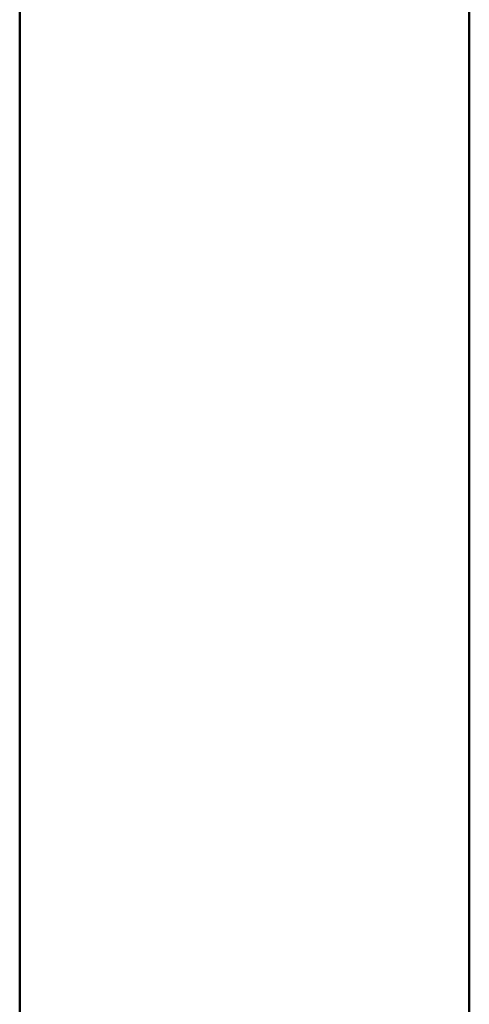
# Model space of a CAD drawing. Header units: millimetres. Extents: x 25703 to 50721, y 2709 to 39176.
# Tile 30 of 50: x 33863 to 34063, y 36401 to 36839. Entities that reach past the tile are written whole.
import ezdxf

# ---------------------------------------------------------------- set-up
doc = ezdxf.new("R2010")
doc.units = ezdxf.units.MM
doc.layers.add('A-WALL-____-MCUT', color=113, linetype='Continuous', lineweight=50)
doc.layers.add('A-WALL-____-OTLN', color=113, linetype='Continuous', lineweight=20)

# ---------------------------------------------------------------- blocks, each defined once
blk = doc.blocks.new('Прямая форма - V line-610729-В_Этаж 02_Вентиляция')
at = {"layer": 'A-WALL-____-MCUT', "color": 9}
blk.add_line((3930, -200), (7470, -200), dxfattribs=at)
blk = doc.blocks.new('Прямая форма - SW - 012-610730-В_Этаж 02_Вентиляция')
blk.add_blockref('Прямая форма - V line-610729-В_Этаж 02_Вентиляция', (0, 0))
blk = doc.blocks.new('Прямая форма - V line-611828-В_Этаж 02_Вентиляция')
at = {"layer": 'A-WALL-____-MCUT', "color": 9}
for p, q in [((7470, 200), (3930, 200)), ((3930, 0), (7470, 0))]:
    blk.add_line(p, q, dxfattribs=at)
blk = doc.blocks.new('Прямая форма - SW - 012-611829-В_Этаж 02_Вентиляция')
blk.add_blockref('Прямая форма - V line-611828-В_Этаж 02_Вентиляция', (0, 0))
blk = doc.blocks.new('V line_ifc_RVT-1-В_Этаж 02_Вентиляция')
at = {"layer": 'A-WALL-____-OTLN', "color": 253, "lineweight": 20, "rotation": 90}
for name, p in [('Прямая форма - SW - 012-610730-В_Этаж 02_Вентиляция', (33663.24, 30037.63)), ('Прямая форма - SW - 012-611829-В_Этаж 02_Вентиляция', (34063.24, 30037.63))]:
    blk.add_blockref(name, p, dxfattribs=at)

msp = doc.modelspace()

# ---------------------------------------------------------------- block references
at = {"lineweight": 9}
msp.add_blockref('V line_ifc_RVT-1-В_Этаж 02_Вентиляция', (0, 0), dxfattribs=at)

doc.saveas('drawing.dxf')
